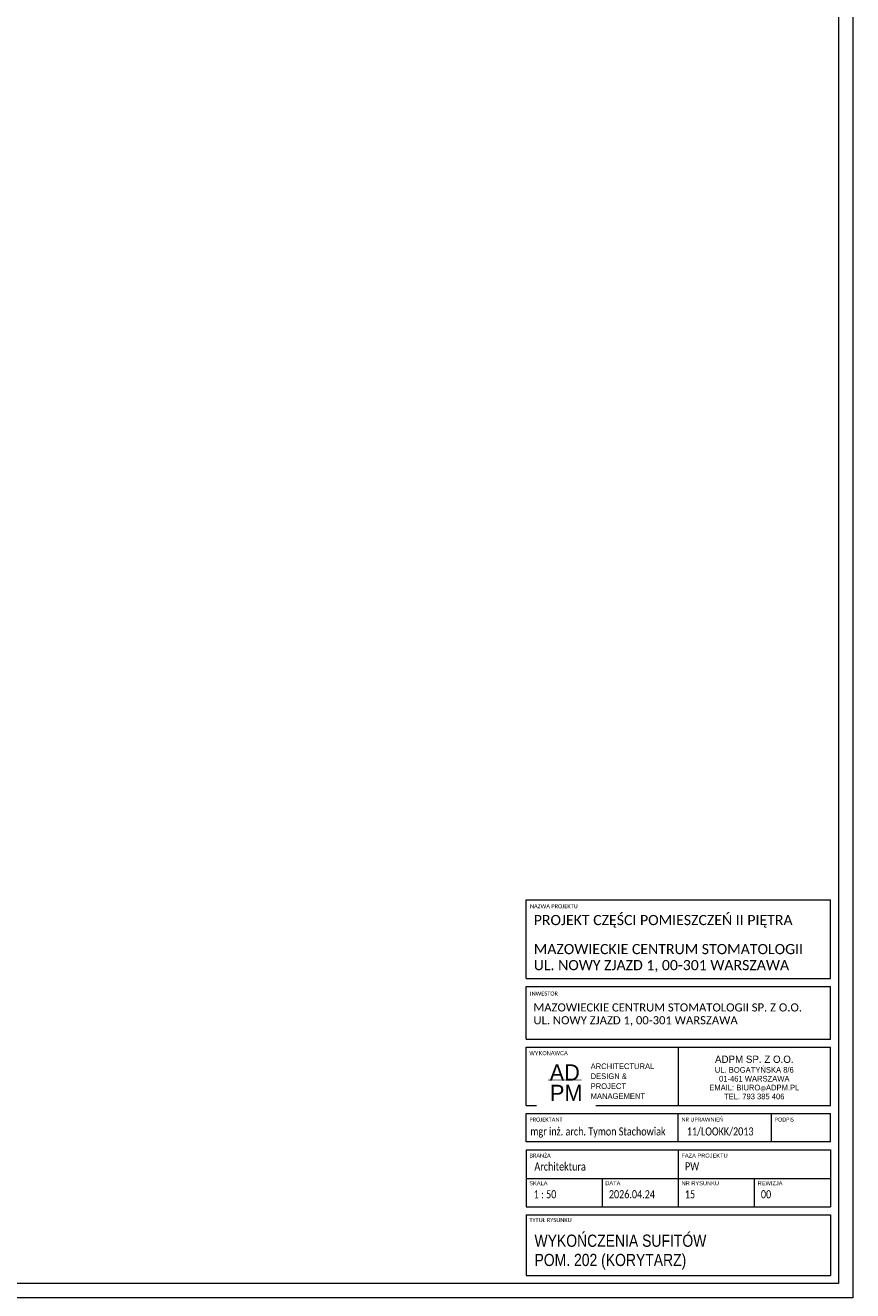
# Model space of a CAD drawing. Header units: centimetres. Extents: x 695802 to 711011, y 25963 to 44188.
# Tile 30 of 157: x 705132 to 706153, y 30316 to 31877. Entities that reach past the tile are written whole.
import ezdxf

# ---------------------------------------------------------------- set-up
doc = ezdxf.new("R2010")
doc.units = ezdxf.units.CM
doc.layers.get('0').update_dxf_attribs({"lineweight": 9})
doc.layers.add('Obrys powierzchni', color=50, linetype='Continuous', lineweight=9, plot=False)
doc.layers.add('S3_ramka', color=7, linetype='Continuous', lineweight=5)
doc.styles.add('Arial Narrow_4', font='ARIALN.TTF', dxfattribs={"height": 0.2})
doc.styles.add('Arial Narrow_5', font='ARIALN.TTF', dxfattribs={"height": 0.3})
doc.styles.add('Arial Narrow_7', font='ARIALN.TTF', dxfattribs={"height": 0.25})
doc.styles.add('Arial_4', font='arial.ttf', dxfattribs={"height": 0.1})
doc.styles.add('Arial_5', font='arial.ttf', dxfattribs={"height": 0.15})

# ---------------------------------------------------------------- blocks, each defined once
blk = doc.blocks.new('zw$7FBA')
at = {"lineweight": 0, "ltscale": 1.6}
blk.add_line((-197.5, 291.4), (-197.5, 219.8), dxfattribs=at)
at = {"layer": 'S3_ramka'}
for p, q in [((-385, 376.4), (-385, 473.1)), ((-385, 473.1), (-10, 473.1)), ((-10, 376.4), (-10, 473.1)), ((-385, 376.4), (-10, 376.4)), ((-385, 301.4), (-385, 366.4)), ((-385, 366.4), (-10, 366.4)), ((-10, 301.4), (-10, 366.4)), ((-385, 301.4), (-10, 301.4)), ((-385, 291.4), (-10, 291.4)), ((-385, 219.8), (-385, 291.4)), ((-10, 219.8), (-10, 291.4)), ((-385, 219.8), (-10, 219.8)), ((-385, 174.8), (-385, 209.8)), ((-385, 209.8), (-10, 209.8)), ((-197.5, 174.8), (-197.5, 209.8)), ((-82.5, 174.8), (-82.5, 209.8)), ((-10, 174.8), (-10, 209.8)), ((-10, 174.8), (-385, 174.8)), ((-385, 164.8), (-385, 94.8)), ((-385, 164.8), (-10, 164.8)), ((-197.5, 164.8), (-197.5, 94.8)), ((-10, 164.8), (-10, 94.8)), ((-385, 129.8), (-10, 129.8)), ((-385, 94.8), (-10, 94.8)), ((-385, 84.8), (-385, 10)), ((-385, 84.8), (-10, 84.8)), ((-10, 84.8), (-10, 10)), ((-385, 10), (-10, 10))]:
    blk.add_line(p, q, dxfattribs=at)
for s, insert, char_height, width, attachment_point, line_spacing_factor, style in [('{\\A1;\\fCalibri Light|b0|i0|c238|p34;\\C7;MAZOWIECKIE CENTRUM STOMATOLOGII\\PUL. NOWY ZJAZD 1, 00-301 WARSZAWA}', (-375.7, 418.8), 12.5, 331.75, 1, 0.949189, 'Arial Narrow_7'), ('{\\A1;\\fCalibri Light|b0|i0|c238|p34;\\C7;MAZOWIECKIE CENTRUM STOMATOLOGII SP. Z O.O.\\PUL. NOWY ZJAZD 1, 00-301 WARSZAWA}', (-376.1, 345.6), 10, 380.079, 1, 0.949189, 'Arial Narrow_4'), ('\\pxqc,t7.937503,15.874997,23.8125,31.750003,39.687497,47.625,55.562504,63.499997,71.4375,79.375003,87.312497,95.25,103.187503,111.124997,119.0625,127.000003,134.937497,142.875,150.812503,158.749997,166.6875,174.625003,182.562497,190.5,198.437503,206.374997,214.3125,222.250004,230.187497,238.125,246.062503,253.999997;{\\fTw Cen MT|b0|i0|c238|p34;\\H1.125x;ADPM SP. Z O.O.\\P\\H0.777778x;UL. BOGATYŃSKA 8/6 \\P01-461 WARSZAWA\\PEMAIL: BIURO\\H0.714286x;@\\H1.4x;ADPM.PL\\PTEL. 793 385 406}', (-103.8, 254.2), 8, 187.5, 5, 0.936439, 'Arial_5'), ('\\pxsm1.05,qc;{\\fTw Cen MT|b0|i0|c238|p34;AD}', (-337.5, 260.4), 20, 52.507, 5, 0.936439, 'Arial_5')]:
    blk.add_mtext(s, dxfattribs=dict(at, insert=insert, char_height=char_height, width=width, attachment_point=attachment_point, line_spacing_factor=line_spacing_factor, style=style))
at = {"layer": 'S3_ramka', "char_height": 5, "attachment_point": 1, "style": 'Arial_4', "bg_fill": 3, "box_fill_scale": 1.25, "bg_fill_color": 256, "bg_fill_true_color": 13158600, "bg_fill_transparency": 0}
for s, insert, width, line_spacing_factor in [('\\pxt12.7,25.4,38.1,50.8,63.5,76.2,88.9,101.6,114.3,127,139.7,152.4,165.1,177.8,190.5,203.2,215.9,228.6,241.3,254,266.7,279.4,292.1,304.8,317.5,330.2,342.9,355.6,368.3,381,393.7,406.4;{\\fCalibri|b0|i0|c238|p34;NAZWA PROJEKTU}', (-380.4, 467.9), 95.6, 0.936439), ('\\pxt12.7,25.4,38.1,50.8,63.5,76.2,88.9,101.6,114.3,127,139.7,152.4,165.1,177.8,190.5,203.2,215.9,228.6,241.3,254,266.7,279.4,292.1,304.8,317.5,330.2,342.9,355.6,368.3,381,393.7,406.4;{\\fCalibri|b0|i0|c238|p34;INWESTOR }', (-380.4, 360.2), 98.25, 0.936439), ('{\\fCalibri|b0|i0|c238|p34;}WYKONAWCA', (-381.1, 286.7), 98.25, 0.936439), ('\\pxt12.7,25.4,38.1,50.8,63.5,76.2,88.9,101.6,114.3,127,139.7,152.4,165.1,177.8,190.5,203.2,215.9,228.6,241.3,254,266.7,279.4,292.1,304.8,317.5,330.2,342.9,355.6,368.3,381,393.7,406.4;{\\fCalibri|b0|i0|c238|p34;PROJEKTANT}', (-381.1, 204.8), 94.25, 0.936439), ('\\pxt12.7,25.4,38.1,50.8,63.5,76.2,88.9,101.6,114.3,127,139.7,152.4,165.1,177.8,190.5,203.2,215.9,228.6,241.3,254,266.7,279.4,292.1,304.8,317.5,330.2,342.9,355.6,368.3,381,393.7,406.4;{\\fCalibri|b0|i0|c238|p34;NR UPRAWNIEŃ}', (-193.6, 204.8), 94.25, 0.936439), ('\\pxt12.7,25.4,38.1,50.8,63.5,76.2,88.9,101.6,114.3,127,139.7,152.4,165.1,177.8,190.5,203.2,215.9,228.6,241.3,254,266.7,279.4,292.1,304.8,317.5,330.2,342.9,355.6,368.3,381,393.7,406.4;{\\fCalibri|b0|i0|c238|p34;PODPIS}', (-78.6, 204.8), 55.45, 0.936439), ('\\pxt1.25,2.5,3.75,5,6.25,7.5,8.75,10,11.25,12.5,13.75,15,16.25,17.5,18.75,20,21.25,22.5,23.75,25,26.25,27.5,28.75,30,31.25,32.5,33.75,35,36.25,37.5,38.75,40;{\\fCalibri|b0|i0|c238|p34;BRANŻA}', (-381, 160.4), 94.25, 0.949189), ('\\pxt1.25,2.5,3.75,5,6.25,7.5,8.75,10,11.25,12.5,13.75,15,16.25,17.5,18.75,20,21.25,22.5,23.75,25,26.25,27.5,28.75,30,31.25,32.5,33.75,35,36.25,37.5,38.75,40;{FAZA PROJEKTU}', (-193.7, 160.4), 94.25, 0.949189), ('\\pxt1.25,2.5,3.75,5,6.25,7.5,8.75,10,11.25,12.5,13.75,15,16.25,17.5,18.75,20,21.25,22.5,23.75,25,26.25,27.5,28.75,30,31.25,32.5,33.75,35,36.25,37.5,38.75,40;{SKALA}', (-381.3, 126.3), 94.25, 0.949189), ('\\pxt1.25,2.5,3.75,5,6.25,7.5,8.75,10,11.25,12.5,13.75,15,16.25,17.5,18.75,20,21.25,22.5,23.75,25,26.25,27.5,28.75,30,31.25,32.5,33.75,35,36.25,37.5,38.75,40;NR RYSUNKU', (-193.5, 126.3), 94.25, 0.949189), ('\\pxt1.25,2.5,3.75,5,6.25,7.5,8.75,10,11.25,12.5,13.75,15,16.25,17.5,18.75,20,21.25,22.5,23.75,25,26.25,27.5,28.75,30,31.25,32.5,33.75,35,36.25,37.5,38.75,40;{\\fCalibri|b0|i0|c238|p34;TYTUŁ RYSUNKU }', (-381.1, 80.9), 94.25, 0.949189)]:
    blk.add_mtext(s, dxfattribs=dict(at, insert=insert, width=width, line_spacing_factor=line_spacing_factor))
at = {"layer": 'S3_ramka', "insert": (-335.7, 235.2), "char_height": 20, "width": 52.507, "attachment_point": 5, "line_spacing_factor": 0.936439, "style": 'Arial_5', "bg_fill": 2}
blk.add_mtext('{\\fTw Cen MT|b0|i0|c238|p34;PM}', dxfattribs=at)
at = {"lineweight": 0, "ltscale": 1.6, "const_width": 0.7}
blk.add_lwpolyline([(-358, 251.1), (-316.7, 251.1)], dxfattribs=at)
at = {"layer": 'S3_ramka'}
for p, q in [((-291.3, 129.8), (-291.3, 94.3)), ((-103.8, 129.8), (-103.8, 94.8))]:
    blk.add_line(p, q, dxfattribs=at)
for s, insert, char_height, width, attachment_point, line_spacing_factor, style in [('\\pxql;{\\fCalibri Light|b0|i0|c238|p34;PROJEKT CZĘŚCI POMIESZCZEŃ II PIĘTRA}', (-375.7, 454.6), 12.5, 352.9, 1, 0.949189, 'Arial Narrow_7'), ('\\pxsm1.05,ql;{\\fTw Cen MT|b0|i0|c238|p34;ARCHITECTURAL\\PDESIGN &\\PPROJECT\\PMANAGEMENT}', (-233.6, 249.6), 7, 143.965, 5, 0.936439, 'Arial_5'), ('\\pxql;{\\A1;\\fCalibri Light|b0|i0|c238|p34;\\W0.8;\\C7;mgr inż. arch. Tymon Stachowiak}', (-379.9, 192.7), 10, 199.383, 1, 0.949189, 'Arial Narrow_4'), ('\\pxql;{\\A1;\\fCalibri Light|b0|i0|c238|p34;\\W0.8;\\C7;11/LOOKK/2013}', (-187, 192.7), 10, 123.723, 1, 0.949189, 'Arial Narrow_4'), ('\\pxt6.35,12.7,19.05,25.4,31.75,38.1,44.45,50.8,57.15,63.5,69.85,76.2,82.55,88.9,95.25,101.6,107.95,114.3,120.65,127,133.35,139.7,146.05,152.4,158.75,165.1,171.45,177.8,184.15,190.5,196.85,203.2;{\\fCalibri|b0|i0|c238|p34;\\W0.8;Architektura}', (-374.9, 149.4), 10, 141.9, 1, 0.949189, 'Arial Narrow_4')]:
    blk.add_mtext(s, dxfattribs=dict(at, insert=insert, char_height=char_height, width=width, attachment_point=attachment_point, line_spacing_factor=line_spacing_factor, style=style))
at = {"layer": 'S3_ramka', "char_height": 5, "attachment_point": 1, "line_spacing_factor": 0.949189, "style": 'Arial_4', "bg_fill": 3, "box_fill_scale": 1.25, "bg_fill_color": 256, "bg_fill_true_color": 13158600, "bg_fill_transparency": 0}
for s, insert, width in [('\\pxt1.25,2.5,3.75,5,6.25,7.5,8.75,10,11.25,12.5,13.75,15,16.25,17.5,18.75,20,21.25,22.5,23.75,25,26.25,27.5,28.75,30,31.25,32.5,33.75,35,36.25,37.5,38.75,40;DATA', (-287.5, 126.3), 56.775), ('\\pxt1.25,2.5,3.75,5,6.25,7.5,8.75,10,11.25,12.5,13.75,15,16.25,17.5,18.75,20,21.25,22.5,23.75,25,26.25,27.5,28.75,30,31.25,32.5,33.75,35,36.25,37.5,38.75,40;REWIZJA', (-99.7, 126.3), 64.44)]:
    blk.add_mtext(s, dxfattribs=dict(at, insert=insert, width=width))

msp = doc.modelspace()

# ---------------------------------------------------------------- linework, layer by layer
at = {"layer": 'Obrys powierzchni', "ltscale": 1.6}
for points in [[(704052.6, 33277.3), (706152.6, 33277.3), (706152.6, 30307.3), (704052.6, 30307.3)], [(704070.1, 33259.8), (706135.1, 33259.8), (706135.1, 30324.8), (704070.1, 30324.8)]]:
    msp.add_lwpolyline(points, close=True, dxfattribs=at)

# ---------------------------------------------------------------- texts
at = {"layer": 'S3_ramka', "insert": (705760.3, 30363.6), "char_height": 15, "width": 343.65, "attachment_point": 4, "line_spacing_factor": 0.949189, "style": 'Arial Narrow_5'}
msp.add_mtext('\\pxt4.23333,8.46667,12.7,16.93333,21.16667,25.4,29.63333,33.86667,38.1,42.33333,46.56667,50.8,55.03333,59.26667,63.5,67.73333,71.96667,76.2,80.43333,84.66667,88.9,93.13333,97.36667,101.6,105.83333,110.06667,114.3,118.53333,122.76667,127,131.23333,135.46667;{\\fArial Narrow|b0|i0|c1|p34;WYKOŃCZENIA SUFITÓW}\\PPOM. 202 (KORYTARZ)', dxfattribs=at)

# ---------------------------------------------------------------- next in the draw order: texts
at = {"layer": 'S3_ramka', "char_height": 10, "line_spacing_factor": 0.949189, "style": 'Arial Narrow_4', "bg_fill": 2}
for s, insert, width, attachment_point in [('\\pxt6.35,12.7,19.05,25.4,31.75,38.1,44.45,50.8,57.15,63.5,69.85,76.2,82.55,88.9,95.25,101.6,107.95,114.3,120.65,127,133.35,139.7,146.05,152.4,158.75,165.1,171.45,177.8,184.15,190.5,196.85,203.2;{\\fCalibri|b0|i0|c238|p34;\\W0.8;PW}', (705945.8, 30474.5), 141.9, 1), ('\\pxql,t6.35,12.7,19.05,25.4,31.75,38.1,44.45,50.8,57.15,63.5,69.85,76.2,82.55,88.9,95.25,101.6,107.95,114.3,120.65,127,133.35,139.7,146.05,152.4,158.75,165.1,171.45,177.8,184.15,190.5,196.85,203.2;{\\fCalibri|b0|i0|c238|p34;\\W0.8; 1 : 50}', (705801.8, 30440), 90.65, 2)]:
    msp.add_mtext(s, dxfattribs=dict(at, insert=insert, width=width, attachment_point=attachment_point))

# ---------------------------------------------------------------- next in the draw order: texts
at = {"layer": 'S3_ramka', "insert": (705897.3, 30440), "char_height": 10, "width": 90.65, "attachment_point": 2, "line_spacing_factor": 0.949189, "style": 'Arial Narrow_4'}
msp.add_mtext('\\pxql,t6.35,12.7,19.05,25.4,31.75,38.1,44.45,50.8,57.15,63.5,69.85,76.2,82.55,88.9,95.25,101.6,107.95,114.3,120.65,127,133.35,139.7,146.05,152.4,158.75,165.1,171.45,177.8,184.15,190.5,196.85,203.2;{\\fCalibri|b0|i0|c238|p34;\\W0.8;2026.04.24}', dxfattribs=at)

# ---------------------------------------------------------------- next in the draw order: block references
at = {"ltscale": 1.6}
msp.add_blockref('zw$7FBA', (706135.1, 30324.8), dxfattribs=at)

# ---------------------------------------------------------------- next in the draw order: texts
at = {"layer": 'S3_ramka', "char_height": 10, "width": 90.65, "attachment_point": 2, "line_spacing_factor": 0.949189, "style": 'Arial Narrow_4'}
for s, insert in [('\\pxql,t6.35,12.7,19.05,25.4,31.75,38.1,44.45,50.8,57.15,63.5,69.85,76.2,82.55,88.9,95.25,101.6,107.95,114.3,120.65,127,133.35,139.7,146.05,152.4,158.75,165.1,171.45,177.8,184.15,190.5,196.85,203.2;{\\fCalibri|b0|i0|c238|p34;\\W0.8;15}', (705991, 30440)), ('\\pxql,t6.35,12.7,19.05,25.4,31.75,38.1,44.45,50.8,57.15,63.5,69.85,76.2,82.55,88.9,95.25,101.6,107.95,114.3,120.65,127,133.35,139.7,146.05,152.4,158.75,165.1,171.45,177.8,184.15,190.5,196.85,203.2;{\\fCalibri|b0|i0|c238|p34;\\W0.8;00}', (706084.8, 30440))]:
    msp.add_mtext(s, dxfattribs=dict(at, insert=insert))

doc.saveas('drawing.dxf')
